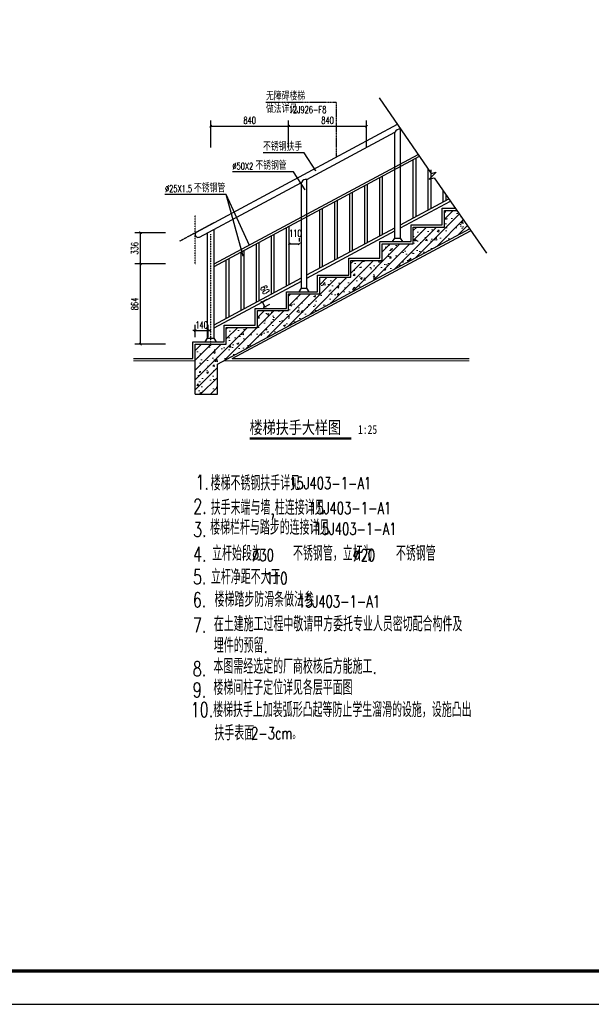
# Model space of a CAD drawing. Header units: inches. Extents: x 224620 to 3435104, y 247406 to 993300.
# Tile 24 of 110: x 275962 to 284591, y 282814 to 297664. Entities that reach past the tile are written whole.
import ezdxf

# ---------------------------------------------------------------- set-up
doc = ezdxf.new("R2010")
doc.units = ezdxf.units.IN
doc.header["$MEASUREMENT"] = 0
doc.linetypes.add('AED-010-P-DE_Ground-N$0$HIDDEN', pattern=[0.375, 0.25, -0.125])
doc.linetypes.add('CENTER', pattern=[2, 1.25, -0.25, 0.25, -0.25])
for name, color, linetype in [('DIM_LEAD', 3, 'Continuous'), ('DIM_SYMB', 3, 'Continuous'), ('DOTE', 1, 'CENTER'), ('PUB_DIM', 3, 'Continuous'), ('PUB_TEXT', 7, 'Continuous'), ('PUB_TITLE', 4, 'Continuous'), ('S_E_STAIR', 4, 'Continuous'), ('WALL', 2, 'Continuous'), ('楼电梯', 12, 'Continuous')]:
    doc.layers.add(name, color=color, linetype=linetype)
doc.layers.add('图块', color=69, linetype='Continuous', lineweight=13)
doc.styles.add('-宋体', font='txt', dxfattribs={"width": 0.8})
doc.styles.add('_TCH_DIM', font='SIMPLEX', dxfattribs={"bigfont": 'GBCBIG'})
doc.styles.add('_TCH_DIM_T3', font='SIMPLEX', dxfattribs={"width": 0.705882, "bigfont": 'GBCBIG'})
doc.styles.add('宋体', font='txt', dxfattribs={"width": 0.8})
doc.dimstyles.new('_TCH_ARCH&&25', dxfattribs={"dimtxt": 74.375, "dimasz": 25, "dimexe": 62.5, "dimexo": 75, "dimgap": 25, "dimtad": 1, "dimdec": 0, "dimzin": 0, "dimdsep": 46, "dimtxsty": '_TCH_DIM_T3', "dimblk": 'ARCHTICK', "dimcen": 0.09, "dimclrt": 7, "dimazin": 2, "dimtfac": 1, "dimtdec": 0, "dimtix": 1, "dimtmove": 2, "dimatfit": 3, "dimfxl": 1, "dimtolj": 1, "dimtzin": 0, "dimarcsym": 0})

# ---------------------------------------------------------------- blocks, each defined once
blk = doc.blocks.new('wrtgtg')
at = {"layer": 'PUB_TITLE'}
blk.add_lwpolyline([(-75296, -5841), (8804, -5841), (8804, 53559), (-75296, 53559)], close=True, dxfattribs=at)
at = {"layer": 'PUB_TITLE', "const_width": 100}
blk.add_lwpolyline([(-72796, -4841), (7804, -4841), (7804, 52559), (-72796, 52559)], close=True, dxfattribs=at)
blk = doc.blocks.new('_ArchTick')
at = {"color": 0, "linetype": 'ByBlock', "const_width": 0.4}
blk.add_lwpolyline([(-0.5, -0.5), (0.5, 0.5)], dxfattribs=at)
blk = doc.blocks.new('*D68')
at = {"layer": 'Defpoints', "color": 0}
for p in [(615825, -168090), (615933, -168100), (615854, -168143)]:
    blk.add_point(p, dxfattribs=at)
at = {"layer": 'PUB_DIM', "color": 0, "lineweight": -2}
for p, q in [((615892, -168054), (615960, -168018)), ((615905, -168047), (615933, -168100)), ((615920, -168107), (615988, -168071))]:
    blk.add_line(p, q, dxfattribs=at)
at = {"layer": 'PUB_DIM', "color": 0, "lineweight": -2, "xscale": 25, "yscale": 25, "zscale": 25}
for p, rotation in [((615905, -168047), 118.1785901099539), ((615933, -168100), 298.1785901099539)]:
    blk.add_blockref('_ArchTick', p, dxfattribs=dict(at, rotation=rotation))
at = {"layer": 'PUB_DIM', "color": 7, "insert": (615934, -167917), "char_height": 74.4, "attachment_point": 5, "rotation": 298.1786, "style": '_TCH_DIM_T3'}
blk.add_mtext('\\A1;60', dxfattribs=at)
blk = doc.blocks.new('*D69')
at = {"layer": 'Defpoints', "color": 0}
for p in [(615322, -168358), (615182, -168503), (615322, -168503)]:
    blk.add_point(p, dxfattribs=at)
at = {"layer": 'PUB_DIM', "color": 0, "lineweight": -2}
for p, q in [((615182, -168428), (615182, -168295)), ((615322, -168428), (615322, -168295)), ((615182, -168358), (615157, -168358)), ((615182, -168358), (615322, -168358)), ((615322, -168358), (615347, -168358))]:
    blk.add_line(p, q, dxfattribs=at)
at = {"layer": 'PUB_DIM', "color": 0, "lineweight": -2, "xscale": 25, "yscale": 25, "zscale": 25}
blk.add_blockref('_ArchTick', (615182, -168358), dxfattribs=at)
at = {"layer": 'PUB_DIM', "color": 0, "lineweight": -2, "xscale": 25, "yscale": 25, "zscale": 25, "rotation": 180}
blk.add_blockref('_ArchTick', (615322, -168358), dxfattribs=at)
at = {"layer": 'PUB_DIM', "color": 7, "insert": (615252, -168296), "char_height": 74.4, "attachment_point": 5, "style": '_TCH_DIM_T3'}
blk.add_mtext('\\A1;140', dxfattribs=at)
blk = doc.blocks.new('*D70')
at = {"layer": 'Defpoints', "color": 0}
for p in [(616196, -167474), (616306, -167423), (616306, -167474)]:
    blk.add_point(p, dxfattribs=at)
at = {"layer": 'PUB_DIM', "color": 0, "lineweight": -2}
for p, q in [((616196, -167399), (616196, -167360)), ((616306, -167399), (616306, -167360)), ((616196, -167423), (616306, -167423))]:
    blk.add_line(p, q, dxfattribs=at)
at = {"layer": 'PUB_DIM', "color": 0, "lineweight": -2, "xscale": 25, "yscale": 25, "zscale": 25, "rotation": 180}
blk.add_blockref('_ArchTick', (616196, -167423), dxfattribs=at)
at = {"layer": 'PUB_DIM', "color": 0, "lineweight": -2, "xscale": 25, "yscale": 25, "zscale": 25}
blk.add_blockref('_ArchTick', (616306, -167423), dxfattribs=at)
at = {"layer": 'PUB_DIM', "color": 7, "insert": (616263, -167309), "char_height": 74.4, "attachment_point": 5, "style": '_TCH_DIM_T3'}
blk.add_mtext('\\A1;110', dxfattribs=at)
blk = doc.blocks.new('*D71')
at = {"layer": 'Defpoints', "color": 0}
for p in [(616190, -166156), (615350, -166461), (616190, -166461)]:
    blk.add_point(p, dxfattribs=at)
at = {"layer": 'PUB_DIM', "color": 0, "lineweight": -2}
for p, q in [((615350, -166386), (615350, -166093)), ((616190, -166386), (616190, -166093)), ((615350, -166156), (616190, -166156))]:
    blk.add_line(p, q, dxfattribs=at)
at = {"layer": 'PUB_DIM', "color": 0, "lineweight": -2, "xscale": 25, "yscale": 25, "zscale": 25, "rotation": 180}
blk.add_blockref('_ArchTick', (615350, -166156), dxfattribs=at)
at = {"layer": 'PUB_DIM', "color": 0, "lineweight": -2, "xscale": 25, "yscale": 25, "zscale": 25}
blk.add_blockref('_ArchTick', (616190, -166156), dxfattribs=at)
at = {"layer": 'PUB_DIM', "color": 7, "insert": (615770, -166093), "char_height": 74.4, "attachment_point": 5, "style": '_TCH_DIM_T3'}
blk.add_mtext('\\A1;840', dxfattribs=at)
blk = doc.blocks.new('*D72')
at = {"layer": 'Defpoints', "color": 0}
for p in [(617030, -166156), (616190, -166461), (617030, -166461)]:
    blk.add_point(p, dxfattribs=at)
at = {"layer": 'PUB_DIM', "color": 0, "lineweight": -2}
for p, q in [((616190, -166386), (616190, -166093)), ((617030, -166386), (617030, -166093)), ((616190, -166156), (617030, -166156))]:
    blk.add_line(p, q, dxfattribs=at)
at = {"layer": 'PUB_DIM', "color": 0, "lineweight": -2, "xscale": 25, "yscale": 25, "zscale": 25, "rotation": 180}
blk.add_blockref('_ArchTick', (616190, -166156), dxfattribs=at)
at = {"layer": 'PUB_DIM', "color": 0, "lineweight": -2, "xscale": 25, "yscale": 25, "zscale": 25}
blk.add_blockref('_ArchTick', (617030, -166156), dxfattribs=at)
at = {"layer": 'PUB_DIM', "color": 7, "insert": (616610, -166093), "char_height": 74.4, "attachment_point": 5, "style": '_TCH_DIM_T3'}
blk.add_mtext('\\A1;840', dxfattribs=at)
blk = doc.blocks.new('*D73')
at = {"layer": 'Defpoints', "color": 0}
for p in [(614592, -167303), (614939, -167303), (614939, -167639)]:
    blk.add_point(p, dxfattribs=at)
at = {"layer": 'PUB_DIM', "color": 0, "lineweight": -2}
for p, q in [((614864, -167303), (614530, -167303)), ((614592, -167639), (614592, -167303)), ((614864, -167639), (614530, -167639))]:
    blk.add_line(p, q, dxfattribs=at)
at = {"layer": 'PUB_DIM', "color": 0, "lineweight": -2, "xscale": 25, "yscale": 25, "zscale": 25}
for p, rotation in [((614592, -167303), 90), ((614592, -167639), 270)]:
    blk.add_blockref('_ArchTick', p, dxfattribs=dict(at, rotation=rotation))
at = {"layer": 'PUB_DIM', "color": 7, "insert": (614530, -167471), "char_height": 74.4, "attachment_point": 5, "rotation": 90, "style": '_TCH_DIM_T3'}
blk.add_mtext('\\A1;336', dxfattribs=at)
blk = doc.blocks.new('*D74')
at = {"layer": 'Defpoints', "color": 0}
for p in [(614592, -167639), (614939, -167639), (614939, -168503)]:
    blk.add_point(p, dxfattribs=at)
at = {"layer": 'PUB_DIM', "color": 0, "lineweight": -2}
for p, q in [((614864, -167639), (614530, -167639)), ((614592, -168503), (614592, -167639)), ((614864, -168503), (614530, -168503))]:
    blk.add_line(p, q, dxfattribs=at)
at = {"layer": 'PUB_DIM', "color": 0, "lineweight": -2, "xscale": 25, "yscale": 25, "zscale": 25}
for p, rotation in [((614592, -167639), 90), ((614592, -168503), 270)]:
    blk.add_blockref('_ArchTick', p, dxfattribs=dict(at, rotation=rotation))
at = {"layer": 'PUB_DIM', "color": 7, "insert": (614530, -168071), "char_height": 74.4, "attachment_point": 5, "rotation": 90, "style": '_TCH_DIM_T3'}
blk.add_mtext('\\A1;864', dxfattribs=at)
blk = doc.blocks.new('ytryrtutyu')
at = {"layer": '图块'}
h = blk.add_hatch(dxfattribs=at)
h.set_pattern_fill('钢筋混凝土', color=256, scale=30, style=0)
h.set_pattern_definition([(45, (299374.93, 56030.464), (-53.033009, 53.033009), []), (50, (299374.93, 56030.46), (215.178055, -18.82564), [22.5, -247.5]), (355, (299374.93, 56030.46), (-41.6254, 225.65764), [18, -198]), (100.4514, (299392.86, 56028.9), (173.55281, 206.83186), [19.12206, -210.34263]), (46.1842, (299374.93, 56090.46), (320.17231, -49.6557), [33.75, -371.25]), (96.6356, (299401.6, 56086.33), (280.3988, 292.23536), [28.6831, -315.5139]), (351.1842, (299374.93, 56090.46), (280.39858, 292.23558), [27, -297]), (21, (299404.93, 56075.46), (179.072116, -120.78567), [22.5, -247.5]), (326, (299404.93, 56075.46), (72.9946, 217.54501), [18, -198]), (71.4514, (299419.85, 56065.4), (252.06679, 96.75915), [19.12206, -210.34263]), (37.5, (299374.93, 56030.464), (3.647957, 99.868156), [0, -195.6, 0, -201, 0, -198.75]), (7.5, (299374.93, 56030.46), (78.92086, 118.323514), [0, -114.6, 0, -191.1, 0, -75.75]), (327.5, (299308.03, 56030.464), (160.146731, -6.766462), [0, -75, 0, -234, 0, -310.5]), (317.5, (299278.03, 56030.46), (174.95585, 30.031495), [0, -97.5, 0, -155.4, 0, -220.5])])
h.paths.add_polyline_path([(615421.8, -168717.4), (618140.5, -167261), (618003.5, -167062.7), (617869.8, -167062.7), (617869.8, -167242.7), (617533.8, -167242.7), (617533.8, -167422.7), (617197.8, -167422.7), (617197.8, -167602.7), (616861.8, -167602.7), (616861.8, -167782.7), (616525.8, -167782.7), (616525.8, -167962.7), (616189.8, -167962.7), (616189.8, -168142.7), (615853.8, -168142.7), (615853.8, -168322.7), (615517.8, -168322.7), (615517.8, -168502.7), (615181.8, -168502.7), (615181.8, -168682.7), (615181.8, -169042.7), (615421.8, -169042.7)])
at = {"layer": 'DIM_LEAD', "linetype": 'ByBlock'}
for p, q in [((616706.3, -165900.8), (615945.8, -165900.8)), ((616706.3, -166480.9), (616706.3, -165900.8))]:
    blk.add_line(p, q, dxfattribs=at)
at = {"layer": 'DIM_LEAD'}
for p, q in [((616358.2, -166443.9), (615914, -166443.9)), ((616484, -166635.8), (616358.2, -166443.9)), ((616242.9, -166648), (615583.5, -166648)), ((616368.7, -166840), (616242.9, -166648)), ((615516.1, -166890.4), (614856.7, -166890.4)), ((615766.9, -167441.8), (615516.1, -166890.4)), ((615698.5, -167554.3), (615516.1, -166890.4))]:
    blk.add_line(p, q, dxfattribs=at)
at = {"layer": 'DIM_LEAD', "linetype": 'ByBlock', "lineweight": -3, "const_width": 10}
blk.add_lwpolyline([(616706.3, -166485.9, 1), (616706.3, -166475.9, 1)], format="xyb", close=True, dxfattribs=at)
at = {"layer": 'DIM_LEAD', "const_width": 3.33}
for points in [[(616484.9, -166637.2, 1), (616483.1, -166634.4, 1)], [(616369.6, -166841.4, 1), (616367.8, -166838.6, 1)], [(615767.6, -167443.3, 1), (615766.2, -167440.3, 1)], [(615698.9, -167555.9, 1), (615698, -167552.7, 1)]]:
    blk.add_lwpolyline(points, format="xyb", close=True, dxfattribs=at)
at = {"layer": 'DIM_SYMB'}
blk.add_lwpolyline([(617166.4, -165849.8), (617728.2, -166663.8), (617782.3, -166649.7), (617706.4, -166724.5), (617760.1, -166710.1), (618322, -167524)], dxfattribs=at)
at = {"layer": 'DOTE', "linetype": 'AED-010-P-DE_Ground-N$0$HIDDEN', "ltscale": 0.2}
for p, q in [((615181.8, -167645.8), (615181.8, -167115.5)), ((615015.8, -167391.6), (615389.8, -167191.2)), ((615349.8, -168502.7), (615349.8, -167318.2))]:
    blk.add_line(p, q, dxfattribs=at)
at = {"layer": 'S_E_STAIR'}
for p, q in [((615195.1, -167295.5), (617362.7, -166134.3)), ((617395.8, -167360.3), (617395.8, -166188.6)), ((616387.8, -166728.6), (617335.8, -166220.7)), ((617335.8, -167360.3), (617335.8, -166220.7)), ((615385.8, -167638.6), (617587.1, -166459.3)), ((615385.8, -167667), (617601.4, -166480)), ((617533.8, -167144), (617533.8, -166516.3)), ((617563.8, -167127.9), (617563.8, -166500.2)), ((617695.8, -167057.2), (617695.8, -166616.8)), ((617725.8, -167041.1), (617725.8, -166626.2)), ((616387.8, -167900.3), (616387.8, -166728.6)), ((617173.8, -167336.8), (617173.8, -166709.1)), ((617203.8, -167320.7), (617203.8, -166693)), ((615228.6, -167349.3), (616327.8, -166760.7)), ((616327.8, -167900.3), (616327.8, -166760.7)), ((617011.8, -167423.6), (617011.8, -166795.9)), ((617041.8, -167407.5), (617041.8, -166779.8)), ((616717.8, -167581.1), (616717.8, -166953.4)), ((616849.8, -167510.4), (616849.8, -166882.7)), ((616879.8, -167494.3), (616879.8, -166866.6)), ((617395.8, -167217.9), (617917.7, -166938.3)), ((617857.8, -166970.4), (617857.8, -166851.5)), ((617887.8, -166954.3), (617887.8, -166895)), ((616525.8, -167684), (616525.8, -167056.3)), ((616555.8, -167667.9), (616555.8, -167040.2)), ((616687.8, -167597.2), (616687.8, -166969.5)), ((617395.8, -167251.9), (617934.8, -166963.1)), ((615385.8, -168440.3), (615385.8, -167265.4)), ((616165.8, -167876.8), (616165.8, -167249.1)), ((616195.8, -167860.7), (616195.8, -167233)), ((616387.8, -167757.9), (617335.8, -167250)), ((615313.8, -168440.3), (615313.8, -167303.9)), ((616003.8, -167963.6), (616003.8, -167335.9)), ((616033.8, -167947.5), (616033.8, -167319.8)), ((616387.8, -167791.9), (617335.8, -167284.1)), ((617310.4, -167398.7), (617335.8, -167360.3)), ((617335.8, -167360.3), (617395.8, -167360.3)), ((617421.1, -167398.7), (617395.8, -167360.3)), ((615841.8, -168050.4), (615841.8, -167422.7)), ((615871.8, -168034.3), (615871.8, -167406.6)), ((615547.8, -168207.9), (615547.8, -167580.2)), ((615679.8, -168137.2), (615679.8, -167509.5)), ((615709.8, -168121.1), (615709.8, -167493.4)), ((615517.8, -168224), (615517.8, -167596.3)), ((615385.8, -168294.7), (616327.8, -167790)), ((615385.8, -168328.7), (616327.8, -167824.1)), ((616302.4, -167938.7), (616327.8, -167900.3)), ((616327.8, -167900.3), (616387.8, -167900.3)), ((616413.1, -167938.7), (616387.8, -167900.3)), ((615288.4, -168478.7), (615313.8, -168440.3)), ((615313.8, -168440.3), (615385.8, -168440.3)), ((615411.1, -168478.7), (615385.8, -168440.3))]:
    blk.add_line(p, q, dxfattribs=at)
for centre, radius, start, end in [((617386.2, -166242.8), 55, 79.9753, 156.38188), ((616378.2, -166782.8), 55, 79.9753, 156.38188), ((615213.5, -167321.4), 31.7, 110.8626, 298.45674)]:
    blk.add_arc(centre, radius, start, end, dxfattribs=at)
at = {"layer": 'WALL'}
for p, q in [((617869.8, -167242.7), (617869.8, -167062.7)), ((617869.8, -167062.7), (618003.5, -167062.7)), ((615421.8, -168717.4), (618140.5, -167261)), ((617533.8, -167422.7), (617533.8, -167242.7)), ((617533.8, -167242.7), (617869.8, -167242.7)), ((617197.8, -167602.7), (617197.8, -167422.7)), ((617197.8, -167422.7), (617533.8, -167422.7)), ((616861.8, -167782.7), (616861.8, -167602.7)), ((616861.8, -167602.7), (617197.8, -167602.7)), ((616525.8, -167962.7), (616525.8, -167782.7)), ((616525.8, -167782.7), (616861.8, -167782.7)), ((616189.8, -168142.7), (616189.8, -167962.7)), ((616189.8, -167962.7), (616525.8, -167962.7)), ((615853.8, -168322.7), (615853.8, -168142.7)), ((615853.8, -168142.7), (616189.8, -168142.7)), ((615517.8, -168502.7), (615517.8, -168322.7)), ((615517.8, -168322.7), (615853.8, -168322.7)), ((615181.8, -168682.7), (615181.8, -168502.7)), ((615181.8, -168502.7), (615517.8, -168502.7)), ((615181.8, -169042.7), (615181.8, -168682.7)), ((615421.8, -169042.7), (615421.8, -168717.4)), ((615181.8, -169042.7), (615421.8, -169042.7))]:
    blk.add_line(p, q, dxfattribs=at)
at = {"layer": '图块'}
for p, q in [((614518.5, -168682.7), (615181.8, -168682.7)), ((615486.7, -168682.7), (618136.6, -168682.7))]:
    blk.add_line(p, q, dxfattribs=at)
at = {"layer": '楼电梯'}
for p, q in [((617845.8, -167038.7), (617987, -167038.7)), ((617845.8, -167218.7), (617845.8, -167038.7)), ((617509.8, -167398.7), (617509.8, -167218.7)), ((617509.8, -167218.7), (617845.8, -167218.7)), ((615582.4, -168658.7), (618151.8, -167282.2)), ((617173.8, -167578.7), (617173.8, -167398.7)), ((617173.8, -167398.7), (617509.8, -167398.7)), ((616837.8, -167758.7), (616837.8, -167578.7)), ((616837.8, -167578.7), (617173.8, -167578.7)), ((616501.8, -167938.7), (616501.8, -167758.7)), ((616501.8, -167758.7), (616837.8, -167758.7)), ((616165.8, -168118.7), (616165.8, -167938.7)), ((616165.8, -167938.7), (616501.8, -167938.7)), ((615829.8, -168298.7), (615829.8, -168118.7)), ((615829.8, -168118.7), (616165.8, -168118.7)), ((615493.8, -168478.7), (615493.8, -168298.7)), ((615493.8, -168298.7), (615829.8, -168298.7)), ((615157.8, -168478.7), (615493.8, -168478.7)), ((615157.8, -168658.7), (615157.8, -168478.7)), ((614518.5, -168658.7), (615157.8, -168658.7)), ((615582.4, -168658.7), (618136.6, -168658.7))]:
    blk.add_line(p, q, dxfattribs=at)
at = {"layer": 'PUB_TEXT', "linetype": 'ByBlock', "style": '_TCH_DIM'}
for s, p in [('无障碍楼梯', (615945.8, -165875.7)), ('做法详见', (615945.8, -166013.3))]:
    blk.add_text(s, height=84.4, dxfattribs=at).set_placement(p)
at = {"layer": 'PUB_TEXT', "linetype": 'ByBlock', "style": '_TCH_DIM', "width": 0.705882}
blk.add_text('12J926-F8', height=74.38, dxfattribs=at).set_placement((616191.6, -166013.3))
at = {"layer": 'PUB_TEXT', "style": '_TCH_DIM'}
for s, p in [('不锈钢扶手', (615914, -166418.9)), ('不锈钢管', (615831, -166623)), ('不锈钢管', (615169.2, -166865.4))]:
    blk.add_text(s, height=84.4, dxfattribs=at).set_placement(p)
at = {"layer": 'PUB_TEXT', "style": '_TCH_DIM', "width": 0.705882}
for s, p in [('%%c50X2', (615583.5, -166623)), ('%%c25X1.5', (614856.7, -166865.4))]:
    blk.add_text(s, height=74.38, dxfattribs=at).set_placement(p)
at = {"layer": 'PUB_DIM'}
for p1, p2, distance, picture, middle in [((615349.8, -166460.8), (616189.8, -166460.8), 305.3, '*D71', (615769.8, -166093.4)), ((616189.8, -166460.8), (617029.8, -166460.8), 305.3, '*D72', (616609.8, -166093.4)), ((614939, -167638.6), (614939, -167302.7), 346.7, '*D73', (614530.2, -167470.6)), ((614939, -168502.7), (614939, -167638.6), 346.7, '*D74', (614530.2, -168070.6)), ((615181.8, -168502.7), (615321.8, -168502.7), 144.7, '*D69', (615251.8, -168295.7))]:
    dim = blk.add_aligned_dim(p1=p1, p2=p2, distance=distance, dimstyle='_TCH_ARCH&&25', dxfattribs=at)
    dim.commit()
    dim.dimension.update_dxf_attribs({"geometry": picture, "text_midpoint": middle})
for base, p1, p2, angle, picture, middle in [((616305.8, -167422.8), (616195.8, -167474), (616305.8, -167474), 0, '*D70', (616262.6, -167309)), ((615933.4, -168100), (615825.5, -168089.8), (615853.8, -168142.7), 298.17859, '*D68', (615934, -167916.8))]:
    dim = blk.add_linear_dim(base=base, p1=p1, p2=p2, angle=angle, dimstyle='_TCH_ARCH&&25', dxfattribs=at)
    dim.commit()
    dim.dimension.update_dxf_attribs({"geometry": picture, "text_midpoint": middle, "dimtype": 129})
blk = doc.blocks.new('RTWRG')
at = {"layer": 'DIM_SYMB', "const_width": 35}
blk.add_lwpolyline([(-1800, -2267), (-263, -2267)], dxfattribs=at)
at = {"layer": 'DOTE', "ltscale": 0.01, "xscale": 1.399999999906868, "yscale": 1.399999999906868, "zscale": 1.399999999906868}
blk.add_blockref('ytryrtutyu', (-863876, 235059), dxfattribs=at)
at = {"layer": 'PUB_TEXT'}
for s, height, style, width, p in [('楼梯扶手大样图', 189.9, '-宋体', 0.8, (-1800, -2197)), ('1:25', 132.9, '宋体', 0.8, (-163, -2200)), ('1.', 223.8, '_TCH_DIM', 0.705882, (-2615, -3039)), ('楼梯不锈钢扶手详见', 223.8, '_TCH_DIM', 0.705882, (-2387, -3053)), ('15J403-1-A1', 181.25, '_TCH_DIM', 0.705882, (-1202, -3034)), ('2.', 223.8, '_TCH_DIM', 0.705882, (-2650, -3403)), ('扶手末端与墙,柱连接详见', 223.76, '_TCH_DIM', 0.705882, (-2386, -3421)), ('15J403-1-A1', 181.25, '_TCH_DIM', 0.705882, (-900, -3409)), ('3.', 223.8, '_TCH_DIM', 0.705882, (-2652, -3753)), ('楼梯栏杆与踏步的连接详见', 223.76, '_TCH_DIM', 0.705882, (-2395, -3721)), ('15J403-1-A1', 181.25, '_TCH_DIM', 0.705882, (-821, -3722)), ('立杆始段为    不锈钢管，立杆为   不锈钢管', 223.76, '_TCH_DIM', 0.705882, (-2365, -4113)), ('4.', 223.8, '_TCH_DIM', 0.705882, (-2653, -4125)), ('%%C30', 181.2, '_TCH_DIM', 0.705882, (-1762, -4118)), ('%%C20', 181.2, '_TCH_DIM', 0.705882, (-233, -4118)), ('5.', 223.8, '_TCH_DIM', 0.705882, (-2654, -4468)), ('立杆净距不大于', 223.8, '_TCH_DIM', 0.705882, (-2383, -4467)), ('110', 181.2, '_TCH_DIM', 0.705882, (-1556, -4468)), ('6.', 223.8, '_TCH_DIM', 0.705882, (-2656, -4815)), ('楼梯踏步防滑条做法参', 223.8, '_TCH_DIM', 0.705882, (-2329, -4808)), ('15J403-1-A1', 181.25, '_TCH_DIM', 0.705882, (-1069, -4816)), ('7.', 223.8, '_TCH_DIM', 0.705882, (-2654, -5197)), ('在土建施工过程中敬请甲方委托专业人员密切配合构件及', 223.76, '_TCH_DIM', 0.705882, (-2339, -5178, 679)), ('埋件的预留.', 223.8, '_TCH_DIM', 0.705882, (-2340, -5501, 679)), ('8.', 223.8, '_TCH_DIM', 0.705882, (-2657, -5854)), ('本图需经选定的厂商校核后方能施工.', 223.76, '_TCH_DIM', 0.705882, (-2345, -5817, -296956)), ('楼梯间柱子定位详见各层平面图', 223.76, '_TCH_DIM', 0.705882, (-2345, -6136, -296956)), ('9.', 223.8, '_TCH_DIM', 0.705882, (-2657, -6174)), ('10.楼梯扶手上加装弧形凸起等防止学生溜滑的设施，设施凸出', 223.76, '_TCH_DIM', 0.705882, (-2688, -6471, -296956)), ('扶手表面', 223.8, '_TCH_DIM', 0.705882, (-2331, -6822, -296956)), ('2-3cm。', 181.2, '_TCH_DIM', 0.705882, (-1778, -6805))]:
    blk.add_text(s, height=height, dxfattribs=dict(at, style=style, width=width)).set_placement(p)

msp = doc.modelspace()

# ---------------------------------------------------------------- block references
at = {"xscale": 0.5, "yscale": 0.5, "zscale": 0.5}
msp.add_blockref('wrtgtg', (288456.9, 285734.9), dxfattribs=at)
msp.add_blockref('RTWRG', (281231.6, 293616.6, -679.3))

doc.saveas('drawing.dxf')
